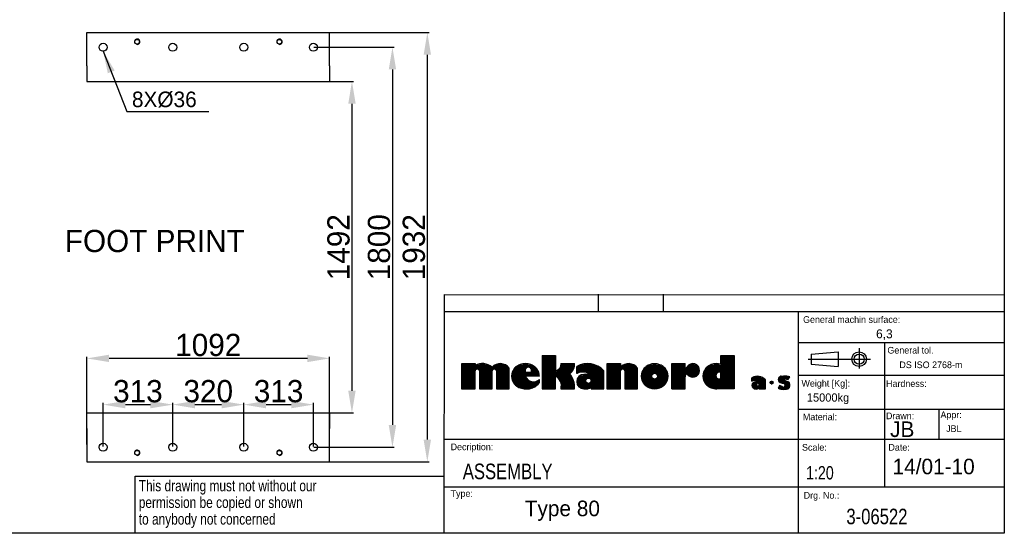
# Model space of a CAD drawing. Header units: millimetres. Extents: x -1960 to 5860, y -1328 to 4132.
# Tile 24 of 32: x 1430 to 5860, y -1328 to 983. Entities that reach past the tile are written whole.
import ezdxf

# ---------------------------------------------------------------- set-up
doc = ezdxf.new("R2010")
doc.units = ezdxf.units.MM
doc.layers.add('02___PRT_ALL_AXES', color=7, linetype='Continuous')
doc.layers.add('Layer2', color=10, linetype='Continuous')
doc.styles.add('TEXTSTYLE_2', font='txt', dxfattribs={"width": 0.8})
doc.dimstyles.get("Standard").update_dxf_attribs({"dimtxt": 2.5, "dimasz": 3, "dimexe": 0.18, "dimexo": 0.0625, "dimgap": 0.09, "dimtad": 1, "dimdsep": 46, "dimtxsty": 'Standard', "dimcen": 0.09, "dimadec": 0, "dimazin": 0, "dimtol": 1, "dimtp": 0.01, "dimtm": 0.01, "dimtfac": 1, "dimtofl": 0, "dimtmove": 0, "dimatfit": 3, "dimfxl": 0, "dimtolj": 1, "dimarcsym": 0})

# ---------------------------------------------------------------- blocks, each defined once
blk = doc.blocks.new('*D12')
at = {"layer": 'Defpoints', "color": 0}
for p in [(2118.7, -749.1), (1805.7, -940.6), (2118.7, -940.6)]:
    blk.add_point(p, dxfattribs=at)
at = {"layer": 'Layer2', "color": 0, "lineweight": -2}
for p, q in [((1805.7, -937.9), (1805.7, -741.5)), ((1905.7, -749.1), (2018.7, -749.1)), ((2118.7, -937.9), (2118.7, -741.5))]:
    blk.add_line(p, q, dxfattribs=at)
at = {"layer": 'Layer2', "color": 0}
for points in [[(1905.7, -732.4), (1905.7, -765.7), (1805.7, -749.1)], [(2018.7, -732.4), (2018.7, -765.7), (2118.7, -749.1)]]:
    blk.add_solid(points, dxfattribs=at)
at = {"layer": 'Layer2', "color": 0, "insert": (1962.2, -689.1), "char_height": 100, "attachment_point": 5}
blk.add_mtext('\\A1;313', dxfattribs=at)
blk = doc.blocks.new('*D13')
at = {"layer": 'Defpoints', "color": 0}
for p in [(1732.7, -541), (2824.7, -894.9), (1732.7, -931.6)]:
    blk.add_point(p, dxfattribs=at)
at = {"layer": 'Layer2', "color": 0, "lineweight": -2}
for p, q in [((1732.7, -928.9), (1732.7, -533.4)), ((2724.7, -541), (1832.7, -541)), ((2824.7, -892.3), (2824.7, -533.4))]:
    blk.add_line(p, q, dxfattribs=at)
at = {"layer": 'Layer2', "color": 0}
for points in [[(1832.7, -524.3), (1832.7, -557.6), (1732.7, -541)], [(2724.7, -524.3), (2724.7, -557.6), (2824.7, -541)]]:
    blk.add_solid(points, dxfattribs=at)
at = {"layer": 'Layer2', "color": 0, "insert": (2278.7, -481), "char_height": 100, "attachment_point": 5}
blk.add_mtext('\\A1;1092', dxfattribs=at)
blk = doc.blocks.new('*D9')
at = {"layer": 'Defpoints', "color": 0}
for p in [(2465.6, 925.4), (2589.1, -1006.6), (3264.2, -1006.6)]:
    blk.add_point(p, dxfattribs=at)
at = {"layer": 'Layer2', "color": 0, "lineweight": -2}
for p, q in [((2468.3, 925.4), (3271.8, 925.4)), ((3264.2, 825.4), (3264.2, -906.6)), ((2591.8, -1006.6), (3271.8, -1006.6))]:
    blk.add_line(p, q, dxfattribs=at)
at = {"layer": 'Layer2', "color": 0}
for points in [[(3247.6, 825.4), (3280.9, 825.4), (3264.2, 925.4)], [(3247.6, -906.6), (3280.9, -906.6), (3264.2, -1006.6)]]:
    blk.add_solid(points, dxfattribs=at)
at = {"layer": 'Layer2', "color": 0, "insert": (3204.2, -40.6), "char_height": 100, "attachment_point": 5, "rotation": 90}
blk.add_mtext('\\A1;1932', dxfattribs=at)
blk = doc.blocks.new('*D10')
at = {"layer": 'Defpoints', "color": 0}
for p in [(2751.7, -749), (2438.7, -940.6), (2751.7, -940.6)]:
    blk.add_point(p, dxfattribs=at)
at = {"layer": 'Layer2', "color": 0, "lineweight": -2}
for p, q in [((2438.7, -937.9), (2438.7, -741.5)), ((2538.7, -749), (2651.7, -749)), ((2751.7, -937.9), (2751.7, -741.5))]:
    blk.add_line(p, q, dxfattribs=at)
at = {"layer": 'Layer2', "color": 0}
for points in [[(2538.7, -732.4), (2538.7, -765.7), (2438.7, -749)], [(2651.7, -732.4), (2651.7, -765.7), (2751.7, -749)]]:
    blk.add_solid(points, dxfattribs=at)
at = {"layer": 'Layer2', "color": 0, "insert": (2595.2, -689), "char_height": 100, "attachment_point": 5}
blk.add_mtext('\\A1;313', dxfattribs=at)
blk = doc.blocks.new('*D11')
at = {"layer": 'Defpoints', "color": 0}
for p in [(2438.7, -749), (2118.7, -940.6), (2438.7, -940.6)]:
    blk.add_point(p, dxfattribs=at)
at = {"layer": 'Layer2', "color": 0, "lineweight": -2}
for p, q in [((2118.7, -937.9), (2118.7, -741.5)), ((2218.7, -749), (2338.7, -749)), ((2438.7, -937.9), (2438.7, -741.5))]:
    blk.add_line(p, q, dxfattribs=at)
at = {"layer": 'Layer2', "color": 0}
for points in [[(2218.7, -732.4), (2218.7, -765.7), (2118.7, -749)], [(2338.7, -732.4), (2338.7, -765.7), (2438.7, -749)]]:
    blk.add_solid(points, dxfattribs=at)
at = {"layer": 'Layer2', "color": 0, "insert": (2278.7, -689), "char_height": 100, "attachment_point": 5}
blk.add_mtext('\\A1;320', dxfattribs=at)
blk = doc.blocks.new('*D19')
at = {"layer": 'Defpoints', "color": 0}
for p in [(2751.7, 859.4), (2751.7, -940.6), (3107.3, -940.6)]:
    blk.add_point(p, dxfattribs=at)
at = {"layer": 'Layer2', "color": 0, "lineweight": -2}
for p, q in [((2754.3, 859.4), (3114.9, 859.4)), ((3107.3, 759.4), (3107.3, -840.6)), ((2754.3, -940.6), (3114.9, -940.6))]:
    blk.add_line(p, q, dxfattribs=at)
at = {"layer": 'Layer2', "color": 0}
for points in [[(3090.6, 759.4), (3124, 759.4), (3107.3, 859.4)], [(3090.6, -840.6), (3124, -840.6), (3107.3, -940.6)]]:
    blk.add_solid(points, dxfattribs=at)
at = {"layer": 'Layer2', "color": 0, "insert": (3047.3, -40.6), "char_height": 100, "attachment_point": 5, "rotation": 90}
blk.add_mtext('\\A1;1800', dxfattribs=at)
blk = doc.blocks.new('*D20')
at = {"layer": 'Defpoints', "color": 0}
for p in [(2717.7, 705.4), (2751.7, -786.6), (2925.1, -786.6)]:
    blk.add_point(p, dxfattribs=at)
at = {"layer": 'Layer2', "color": 0, "lineweight": -2}
for p, q in [((2720.3, 705.4), (2932.7, 705.4)), ((2925.1, 605.4), (2925.1, -686.6)), ((2754.3, -786.6), (2932.7, -786.6))]:
    blk.add_line(p, q, dxfattribs=at)
at = {"layer": 'Layer2', "color": 0}
for points in [[(2908.5, 605.4), (2941.8, 605.4), (2925.1, 705.4)], [(2908.5, -686.6), (2941.8, -686.6), (2925.1, -786.6)]]:
    blk.add_solid(points, dxfattribs=at)
at = {"layer": 'Layer2', "color": 0, "insert": (2865.1, -40.6), "char_height": 100, "attachment_point": 5, "rotation": 90}
blk.add_mtext('\\A1;1492', dxfattribs=at)

msp = doc.modelspace()

# ---------------------------------------------------------------- linework, layer by layer
at = {"color": 7, "linetype": 'Continuous'}
for p, q in [((5860, 4131.8), (5860, -1328.2)), ((1732.7, 925.4), (2824.7, 925.4)), ((1732.7, 775.4), (1732.7, 925.4)), ((2824.7, 775.4), (2824.7, 925.4)), ((3340.1, -253.9), (3339, -1328.2)), ((3340.1, -253.9), (5860, -255.2)), ((4034.4, -327.4), (4034.4, -252.3)), ((4326.1, -327.4), (4326.1, -252.5)), ((3340, -329.2), (5860, -329.2)), ((4933.6, -1328.2), (4933.6, -329.2)), ((4933.6, -469.7), (5860, -469.7)), ((5323.2, -1118.9), (5323.2, -469.7)), ((3780.6, -529.5), (3841.3, -529.5)), ((4584.4, -529.5), (4645.2, -529.5)), ((3418.9, -565.5), (3478.8, -565.5)), ((3418.9, -571.5), (3478.8, -571.5)), ((3480.9, -571.5), (3542, -571.5)), ((3498.5, -565.5), (3524.4, -565.5)), ((3567, -571.5), (3618.3, -571.5)), ((3582, -565.5), (3603.2, -565.5)), ((3675.3, -571.5), (3735.9, -571.5)), ((3693.9, -565.5), (3717.4, -565.5)), ((3780.6, -535.5), (3841.3, -535.5)), ((3780.6, -541.5), (3841.3, -541.5)), ((3780.6, -547.5), (3841.3, -547.5)), ((3780.6, -553.5), (3841.3, -553.5)), ((3780.6, -559.5), (3841.3, -559.5)), ((3780.6, -565.5), (3841.3, -565.5)), ((3780.6, -571.5), (3841.3, -571.5)), ((3865.5, -571.5), (3926.6, -571.5)), ((3865.7, -565.5), (3926.5, -565.5)), ((3947, -571.5), (4022.5, -571.5)), ((3967.3, -565.5), (4002.1, -565.5)), ((4073, -565.5), (4132.9, -565.5)), ((4073, -571.5), (4132.9, -571.5)), ((4144.1, -571.5), (4195.4, -571.5)), ((4159.2, -565.5), (4180.3, -565.5)), ((4258.5, -571.5), (4315.1, -571.5)), ((4279.1, -565.5), (4294.5, -565.5)), ((4363.7, -565.5), (4424.4, -565.5)), ((4363.7, -571.5), (4424.4, -571.5)), ((4439.5, -571.5), (4478.3, -571.5)), ((4451.1, -565.5), (4466.6, -565.5)), ((4535.9, -571.5), (4645.2, -571.5)), ((4554.4, -565.5), (4577.9, -565.5)), ((4584.4, -535.5), (4645.2, -535.5)), ((4584.4, -541.5), (4645.2, -541.5)), ((4584.4, -547.5), (4645.2, -547.5)), ((4584.4, -553.5), (4645.2, -553.5)), ((4584.4, -559.5), (4645.2, -559.5)), ((4584.4, -565.5), (4645.2, -565.5)), ((3418.9, -577.5), (3551.8, -577.5)), ((3418.9, -583.5), (3631.8, -583.5)), ((3418.9, -589.5), (3485.2, -589.5)), ((3418.9, -595.5), (3479.3, -595.5)), ((3418.9, -601.5), (3478.8, -601.5)), ((3418.9, -607.5), (3478.8, -607.5)), ((3418.9, -613.5), (3478.8, -613.5)), ((3418.9, -619.5), (3478.8, -619.5)), ((3492.7, -589.5), (3562.2, -589.5)), ((3498.7, -595.5), (3556.2, -595.5)), ((3499.1, -601.5), (3555.8, -601.5)), ((3499.1, -607.5), (3555.8, -607.5)), ((3499.1, -613.5), (3555.8, -613.5)), ((3499.1, -619.5), (3555.8, -619.5)), ((3559, -577.5), (3626.3, -577.5)), ((3569.7, -589.5), (3632.7, -589.5)), ((3575.6, -595.5), (3632.7, -595.5)), ((3576, -601.5), (3632.7, -601.5)), ((3576, -607.5), (3632.7, -607.5)), ((3576, -613.5), (3632.7, -613.5)), ((3576, -619.5), (3632.7, -619.5)), ((3642.9, -619.5), (3768.4, -619.5)), ((3643.4, -613.5), (3767.8, -613.5)), ((3644.7, -607.5), (3766.5, -607.5)), ((3646.8, -601.5), (3704.9, -601.5)), ((3649.7, -595.5), (3703.8, -595.5)), ((3653.6, -589.5), (3705.1, -589.5)), ((3658.7, -583.5), (3710, -583.5)), ((3665.6, -577.5), (3745.6, -577.5)), ((3727.6, -583.5), (3752.5, -583.5)), ((3732.5, -589.5), (3757.6, -589.5)), ((3732.7, -601.5), (3764.5, -601.5)), ((3733.8, -595.5), (3761.5, -595.5)), ((3780.6, -577.5), (3841.3, -577.5)), ((3780.6, -583.5), (3841.3, -583.5)), ((3780.6, -589.5), (3841.3, -589.5)), ((3780.6, -595.5), (3841.3, -595.5)), ((3780.6, -601.5), (3913.7, -601.5)), ((3780.6, -607.5), (3906.5, -607.5)), ((3780.6, -613.5), (3907.7, -613.5)), ((3780.6, -619.5), (3911.9, -619.5)), ((3846.3, -595.5), (3918.6, -595.5)), ((3856.1, -589.5), (3922.1, -589.5)), ((3861.1, -583.5), (3924.5, -583.5)), ((3864, -577.5), (3925.9, -577.5)), ((3936.5, -577.5), (4034.4, -577.5)), ((3936.5, -583.5), (4043.4, -583.5)), ((3936.5, -589.5), (4050.7, -589.5)), ((3936.5, -595.5), (4056.7, -595.5)), ((3936.5, -601.5), (4058, -601.5)), ((3936.5, -607.5), (3939.3, -607.5)), ((3949.5, -619.5), (3995.5, -619.5)), ((3963.8, -613.5), (3985.2, -613.5)), ((3986, -607.5), (4058, -607.5)), ((3995.3, -613.5), (4058, -613.5)), ((3997.2, -619.5), (4058, -619.5)), ((4073, -577.5), (4132.9, -577.5)), ((4073, -583.5), (4208.9, -583.5)), ((4073, -589.5), (4139.3, -589.5)), ((4073, -595.5), (4133.3, -595.5)), ((4073, -601.5), (4132.9, -601.5)), ((4073, -607.5), (4132.9, -607.5)), ((4073, -613.5), (4132.9, -613.5)), ((4073, -619.5), (4132.9, -619.5)), ((4136.1, -577.5), (4203.4, -577.5)), ((4146.8, -589.5), (4209.9, -589.5)), ((4152.7, -595.5), (4209.9, -595.5)), ((4153.2, -601.5), (4209.9, -601.5)), ((4153.2, -607.5), (4209.9, -607.5)), ((4153.2, -613.5), (4209.9, -613.5)), ((4153.2, -619.5), (4209.9, -619.5)), ((4226.1, -619.5), (4273.8, -619.5)), ((4226.6, -613.5), (4276.1, -613.5)), ((4227.9, -607.5), (4345.7, -607.5)), ((4229.9, -601.5), (4343.7, -601.5)), ((4232.8, -595.5), (4340.8, -595.5)), ((4236.7, -589.5), (4336.9, -589.5)), ((4241.8, -583.5), (4331.8, -583.5)), ((4248.6, -577.5), (4325, -577.5)), ((4297.5, -613.5), (4347, -613.5)), ((4299.9, -619.5), (4347.5, -619.5)), ((4363.7, -577.5), (4424.4, -577.5)), ((4363.7, -583.5), (4424.4, -583.5)), ((4363.7, -589.5), (4488.8, -589.5)), ((4363.7, -595.5), (4489.2, -595.5)), ((4363.7, -601.5), (4488.5, -601.5)), ((4363.7, -607.5), (4486.5, -607.5)), ((4363.7, -613.5), (4426.2, -613.5)), ((4363.7, -619.5), (4424, -619.5)), ((4428.9, -583.5), (4487, -583.5)), ((4433.9, -577.5), (4483.8, -577.5)), ((4434.9, -613.5), (4482.9, -613.5)), ((4441.1, -619.5), (4476.6, -619.5)), ((4503.4, -619.5), (4562.2, -619.5)), ((4504, -613.5), (4562.8, -613.5)), ((4505.3, -607.5), (4566.5, -607.5)), ((4507.3, -601.5), (4645.2, -601.5)), ((4510.3, -595.5), (4645.2, -595.5)), ((4514.2, -589.5), (4645.2, -589.5)), ((4519.3, -583.5), (4645.2, -583.5)), ((4526.2, -577.5), (4645.2, -577.5)), ((4584.4, -607.5), (4645.2, -607.5)), ((4584.4, -613.5), (4645.2, -613.5)), ((4584.4, -619.5), (4645.2, -619.5)), ((5860, -618.2), (4933.6, -618.2)), ((3418.9, -625.5), (3478.8, -625.5)), ((3418.9, -631.5), (3478.8, -631.5)), ((3418.9, -637.5), (3478.8, -637.5)), ((3418.9, -643.5), (3478.8, -643.5)), ((3418.9, -649.5), (3478.8, -649.5)), ((3418.9, -655.5), (3478.8, -655.5)), ((3418.9, -661.5), (3478.8, -661.5)), ((3499.1, -625.5), (3555.8, -625.5)), ((3499.1, -631.5), (3555.8, -631.5)), ((3499.1, -637.5), (3555.8, -637.5)), ((3499.1, -643.5), (3555.8, -643.5)), ((3499.1, -649.5), (3555.8, -649.5)), ((3499.1, -655.5), (3555.8, -655.5)), ((3499.1, -661.5), (3555.8, -661.5)), ((3576, -625.5), (3632.7, -625.5)), ((3576, -631.5), (3632.7, -631.5)), ((3576, -637.5), (3632.7, -637.5)), ((3576, -643.5), (3632.7, -643.5)), ((3576, -649.5), (3632.7, -649.5)), ((3576, -655.5), (3632.7, -655.5)), ((3576, -661.5), (3632.7, -661.5)), ((3643, -625.5), (3707.5, -625.5)), ((3643.9, -631.5), (3711.4, -631.5)), ((3645.5, -637.5), (3717.2, -637.5)), ((3647.9, -643.5), (3727.3, -643.5)), ((3651.3, -649.5), (3768.4, -649.5)), ((3655.7, -655.5), (3763.8, -655.5)), ((3661.5, -661.5), (3757.8, -661.5)), ((3755.9, -643.5), (3768.4, -643.5)), ((3766, -637.5), (3768.4, -637.5)), ((3780.6, -625.5), (3841.3, -625.5)), ((3780.6, -631.5), (3841.3, -631.5)), ((3780.6, -637.5), (3841.3, -637.5)), ((3780.6, -643.5), (3841.3, -643.5)), ((3780.6, -649.5), (3841.3, -649.5)), ((3780.6, -655.5), (3841.3, -655.5)), ((3780.6, -661.5), (3841.3, -661.5)), ((3847.9, -625.5), (3915.5, -625.5)), ((3854.3, -631.5), (3918.5, -631.5)), ((3859, -637.5), (3920.9, -637.5)), ((3862.4, -643.5), (3922.9, -643.5)), ((3864.8, -649.5), (3924.5, -649.5)), ((3866.3, -655.5), (3925.6, -655.5)), ((3867.1, -661.5), (3926.4, -661.5)), ((3936.5, -643.5), (3977.2, -643.5)), ((3936.7, -649.5), (3980, -649.5)), ((3937.5, -637.5), (3977.6, -637.5)), ((3938.1, -655.5), (4058, -655.5)), ((3939.7, -631.5), (3982.2, -631.5)), ((3940.7, -661.5), (4058, -661.5)), ((3943.4, -625.5), (4058, -625.5)), ((3996.1, -631.5), (4058, -631.5)), ((3998.2, -649.5), (4058, -649.5)), ((4000.6, -637.5), (4058, -637.5)), ((4001.1, -643.5), (4058, -643.5)), ((4073, -625.5), (4132.9, -625.5)), ((4073, -631.5), (4132.9, -631.5)), ((4073, -637.5), (4132.9, -637.5)), ((4073, -643.5), (4132.9, -643.5)), ((4073, -649.5), (4132.9, -649.5)), ((4073, -655.5), (4132.9, -655.5)), ((4073, -661.5), (4132.9, -661.5)), ((4153.2, -625.5), (4209.9, -625.5)), ((4153.2, -631.5), (4209.9, -631.5)), ((4153.2, -637.5), (4209.9, -637.5)), ((4153.2, -643.5), (4209.9, -643.5)), ((4153.2, -649.5), (4209.9, -649.5)), ((4153.2, -655.5), (4209.9, -655.5)), ((4153.2, -661.5), (4209.9, -661.5)), ((4226.2, -625.5), (4274.4, -625.5)), ((4227.1, -631.5), (4278.6, -631.5)), ((4228.7, -637.5), (4344.9, -637.5)), ((4231.1, -643.5), (4342.5, -643.5)), ((4234.4, -649.5), (4339.2, -649.5)), ((4238.7, -655.5), (4334.9, -655.5)), ((4244.5, -661.5), (4329.1, -661.5)), ((4295, -631.5), (4346.5, -631.5)), ((4299.2, -625.5), (4347.4, -625.5)), ((4363.7, -625.5), (4424.4, -625.5)), ((4363.7, -631.5), (4424.4, -631.5)), ((4363.7, -637.5), (4424.4, -637.5)), ((4363.7, -643.5), (4424.4, -643.5)), ((4363.7, -649.5), (4424.4, -649.5)), ((4363.7, -655.5), (4424.4, -655.5)), ((4363.7, -661.5), (4424.4, -661.5)), ((4503.6, -625.5), (4564, -625.5)), ((4504.4, -631.5), (4570.2, -631.5)), ((4506.1, -637.5), (4645.2, -637.5)), ((4508.5, -643.5), (4645.2, -643.5)), ((4511.8, -649.5), (4645.2, -649.5)), ((4516.2, -655.5), (4645.2, -655.5)), ((4522, -661.5), (4645.2, -661.5)), ((4584.1, -631.5), (4645.2, -631.5)), ((4584.4, -625.5), (4645.2, -625.5)), ((4724.7, -631.5), (4778.5, -631.5)), ((4724.7, -637.5), (4785, -637.5)), ((4724.7, -643.5), (4725.8, -643.5)), ((4724.8, -661.5), (4745.1, -661.5)), ((4726.2, -655.5), (4747.3, -655.5)), ((4729.5, -625.5), (4768.2, -625.5)), ((4731, -649.5), (4754.5, -649.5)), ((4749.9, -643.5), (4785.5, -643.5)), ((4754.8, -655.5), (4785.5, -655.5)), ((4755.1, -649.5), (4785.5, -649.5)), ((4757, -661.5), (4785.5, -661.5)), ((4806.8, -649.5), (4819.6, -649.5)), ((4810.9, -655.5), (4815.6, -655.5)), ((4811.1, -643.5), (4815.3, -643.5)), ((4842.3, -637.5), (4869.3, -637.5)), ((4843.1, -631.5), (4890.3, -631.5)), ((4844.3, -643.5), (4881.7, -643.5)), ((4847.2, -625.5), (4894.5, -625.5)), ((4851.7, -649.5), (4891.8, -649.5)), ((4872.4, -655.5), (4894.9, -655.5)), ((4874.9, -661.5), (4895.7, -661.5)), ((3418.9, -667.5), (3478.8, -667.5)), ((3418.9, -673.5), (3478.8, -673.5)), ((3499.1, -667.5), (3555.8, -667.5)), ((3499.1, -673.5), (3555.8, -673.5)), ((3576, -667.5), (3632.7, -667.5)), ((3576, -673.5), (3632.7, -673.5)), ((3669.4, -667.5), (3749.9, -667.5)), ((3681.3, -673.5), (3738.4, -673.5)), ((3780.6, -667.5), (3841.3, -667.5)), ((3780.6, -673.5), (3841.3, -673.5)), ((3866.6, -673.5), (3926.6, -673.5)), ((3867.2, -667.5), (3926.7, -667.5)), ((3945.1, -667.5), (4058, -667.5)), ((3952.6, -673.5), (3996, -673.5)), ((4001.3, -673.5), (4058, -673.5)), ((4073, -667.5), (4132.9, -667.5)), ((4073, -673.5), (4132.9, -673.5)), ((4153.2, -667.5), (4209.9, -667.5)), ((4153.2, -673.5), (4209.9, -673.5)), ((4252.4, -667.5), (4321.2, -667.5)), ((4264.6, -673.5), (4309, -673.5)), ((4363.7, -667.5), (4424.4, -667.5)), ((4363.7, -673.5), (4424.4, -673.5)), ((4529.9, -667.5), (4645.2, -667.5)), ((4541.9, -673.5), (4645.2, -673.5)), ((4725.6, -667.5), (4785.5, -667.5)), ((4729.2, -673.5), (4785.5, -673.5)), ((4843.2, -673.5), (4892.4, -673.5)), ((4846.6, -667.5), (4860.5, -667.5)), ((4855.3, -679.5), (4879.9, -679.5)), ((4872.5, -667.5), (4894.7, -667.5)), ((4933.6, -769.7), (5860, -769.7)), ((5567.5, -904.9), (5567.5, -769.7)), ((2824.7, -1006.6), (2824.7, -856.6)), ((3340, -904.9), (5860, -904.9)), ((1732.7, -1006.6), (2824.7, -1006.6)), ((1950, -1070.8), (3338.9, -1070.8)), ((1950, -1328.2), (1950, -1070.8)), ((3340, -1118.9), (5860, -1118.9)), ((5860, -1328.2), (-1960, -1328.2))]:
    msp.add_line(p, q, dxfattribs=at)
for p, q in [((1732.7, 775.4), (1732.7, 705.4)), ((2824.7, 775.4), (2824.7, 705.4)), ((1732.7, 705.4), (2824.7, 705.4)), ((1732.7, -856.6), (1732.7, -786.6)), ((1732.7, -786.6), (2824.7, -786.6)), ((2824.7, -786.6), (2824.7, -856.6)), ((1732.7, -856.6), (1732.7, -1006.6))]:
    msp.add_line(p, q)
at = {"color": 1, "linetype": 'Continuous'}
for p, q in [((3780.6, -528.1), (3841.3, -528.1)), ((3780.6, -528.1), (3780.6, -677.9)), ((3841.3, -528.1), (3841.3, -596.9)), ((4584.4, -528.1), (4645.2, -528.1)), ((4584.4, -567), (4584.4, -528.1)), ((4645.2, -528.1), (4645.2, -677.9)), ((5206.9, -495.1), (5206.9, -586.9)), ((3418.1, -564.5), (3478.8, -564.5)), ((3418.9, -678.3), (3418.9, -564.9)), ((3478.8, -564.5), (3478.8, -572.6)), ((3865.6, -564.5), (3926.4, -564.5)), ((4072.2, -564.5), (4132.9, -564.5)), ((4073, -678.3), (4073, -564.9)), ((4132.9, -564.5), (4132.9, -580.7)), ((4363.7, -564.5), (4424.4, -564.5)), ((4363.7, -677.9), (4363.7, -564.5)), ((4424.4, -588.8), (4424.4, -564.5)), ((4977.2, -544.5), (5258.5, -544.5)), ((3478.8, -677.9), (3478.8, -596.9)), ((3499.1, -596.9), (3499.1, -677.9)), ((3555.8, -677.9), (3555.8, -596.9)), ((3576, -596.9), (3576, -677.9)), ((3632.7, -677.9), (3632.7, -584.8)), ((3705.6, -603), (3732, -603)), ((3936.5, -609.1), (3936.5, -576.7)), ((3997.2, -621.2), (3997.2, -615.2)), ((4058, -677.9), (4058, -596.9)), ((4132.9, -677.9), (4132.9, -596.9)), ((4153.2, -596.9), (4153.2, -677.9)), ((4209.9, -677.9), (4209.9, -584.8)), ((4433.3, -578.3), (4424.4, -588.8)), ((4584.4, -631.4), (4584.4, -605)), ((3768.4, -621.2), (3705.6, -621.2)), ((3768.4, -649.6), (3768.4, -635.4)), ((3841.3, -677.9), (3841.3, -621.2)), ((4424.4, -677.9), (4424.4, -623.3)), ((4724.7, -644.1), (4724.7, -627.9)), ((4755.1, -650.2), (4755.1, -647.2)), ((4785.5, -678.5), (4785.5, -638)), ((4848.9, -663.3), (4842.3, -675.3)), ((4860.3, -667.3), (4848.9, -663.3)), ((4873.6, -640.6), (4888.3, -645.9)), ((4886.3, -637.3), (4876.3, -633.9)), ((4886.3, -637.3), (4895.6, -623.9)), ((4895.6, -623.9), (4889.6, -621.9)), ((3418.1, -677.9), (3478.8, -677.9)), ((3499.1, -677.9), (3555.8, -677.9)), ((3576, -677.9), (3632.7, -677.9)), ((3780.6, -677.9), (3841.3, -677.9)), ((3865.6, -677.9), (3926.4, -677.9)), ((4001.3, -669.8), (4001.3, -677.9)), ((4001.3, -677.9), (4058, -677.9)), ((4072.2, -677.9), (4132.9, -677.9)), ((4153.2, -677.9), (4209.9, -677.9)), ((4363.7, -677.9), (4424.4, -677.9)), ((4645.2, -677.9), (4566.2, -677.9)), ((4757.1, -674.5), (4757.1, -678.5)), ((4757.1, -678.5), (4785.5, -678.5)), ((4842.3, -675.3), (4848.3, -677.9))]:
    msp.add_line(p, q, dxfattribs=at)
at = {"color": 3, "linetype": 'Continuous'}
for p, q in [((4991.6, -521.8), (5113.3, -511.4)), ((4991.6, -521.8), (4991.6, -567.1)), ((5113.3, -511.4), (5113.3, -577.5)), ((4991.6, -567.1), (5113.3, -577.5))]:
    msp.add_line(p, q, dxfattribs=at)
for radius in [33, 22.6]:
    msp.add_circle((5206.9, -544.5), radius, dxfattribs=at)
at = {"color": 1, "linetype": 'Continuous'}
for centre, radius in [((4286.8, -621.2), 13.2), ((3989.1, -641.5), 12.2), ((4751.1, -660.3), 6.08), ((4813.2, -649.6), 6.4)]:
    msp.add_circle(centre, radius, dxfattribs=at)
at = {"color": 2, "linetype": 'Continuous'}
for centre in [(1958.7, 884.4), (2598.7, 884.4), (1958.7, -965.6), (2598.7, -965.6)]:
    msp.add_arc(centre, 12, 255, 195, dxfattribs=at)
at = {"color": 1, "linetype": 'Continuous'}
for centre, radius, start, end in [((3511.5, -632.2), 67.9, 49.2687, 118.7133), ((3592.6, -614.1), 49.7, 36.1312, 137.8432), ((3703.3, -627.7), 62.8, 110.5123, 132.0891), ((3705.6, -633.9), 69.4, 69.4878, 110.5122), ((3707.9, -627.7), 62.8, 47.9109, 69.4877), ((3835.8, -567.5), 30, 280.6509, 5.6093), ((3880.8, -569.6), 45.8, 300.5297, 6.3402), ((3984.7, -661.9), 97.9, 41.5487, 119.5266), ((4169.7, -614.1), 49.7, 36.1312, 137.8432), ((4285, -626.1), 60.7, 110.951, 132.7491), ((4286.8, -630.7), 65.6, 69.049, 110.951), ((4288.6, -626.1), 60.7, 47.2509, 69.049), ((4458.9, -594.9), 30.4, 208.3008, 148.3925), ((4563.9, -627.7), 62.8, 110.5123, 132.0891), ((4566.2, -633.9), 69.4, 74.7742, 110.5122), ((3489, -599.2), 10.4, 12.6804, 167.3196), ((3565.9, -599.2), 10.4, 12.6804, 167.3196), ((3694.2, -621.2), 51.4, 155.3641, 204.6359), ((3699.7, -623.8), 57.4, 132.0891, 155.3642), ((3718.8, -595.7), 15, 331.0817, 208.9183), ((3711.5, -623.8), 57.4, 24.6358, 47.9109), ((3717, -621.2), 51.4, 0.0001, 24.6359), ((3834.2, -669.7), 92.5, 354.9104, 40.9455), ((3962.7, -653.9), 51.9, 48.262, 120.3168), ((3968.9, -645.5), 32.4, 90, 270), ((3976.4, -640.6), 28.5, 42.8953, 105.2139), ((4143, -599.2), 10.4, 12.6804, 167.3196), ((4278.1, -621.2), 52, 155.8625, 204.1375), ((4282.3, -623.1), 56.7, 132.7492, 155.8625), ((4291.3, -623.1), 56.7, 24.1375, 47.2508), ((4295.5, -621.2), 52, 335.8625, 24.1375), ((4435.6, -620.2), 11.5, 105.2551, 195.2551), ((4554.8, -621.2), 51.4, 155.3641, 204.6359), ((4560.3, -623.8), 57.4, 132.0891, 155.3642), ((4577.1, -618.2), 15, 61.0817, 298.9183), ((3699.7, -618.7), 57.4, 204.6358, 227.9109), ((3703.3, -614.8), 62.8, 227.9109, 249.4877), ((3741.6, -607.9), 38.4, 200.2848, 314.2665), ((3713.4, -611.5), 66.9, 263.3408, 325.2683), ((3817.2, -665.1), 50.1, 345.1688, 61.2284), ((4282.3, -619.3), 56.7, 204.1375, 227.2508), ((4285, -616.4), 60.7, 227.2509, 249.049), ((4288.6, -616.4), 60.7, 290.951, 312.7491), ((4291.3, -619.3), 56.7, 312.7492, 335.8625), ((4560.3, -618.7), 57.4, 204.6358, 227.9109), ((4563.9, -614.8), 62.8, 227.9109, 249.4877), ((4748.9, -670.5), 48.9, 41.5487, 119.5266), ((4737.8, -666.5), 26, 48.262, 120.3168), ((4740.9, -662.3), 16.2, 90, 270), ((4744.7, -659.9), 14.2, 42.8953, 105.2139), ((4855.9, -636.3), 13.7, 131.0548, 228.9452), ((4855.6, -631.2), 10.1, 66.6112, 148.44), ((4867.4, -619), 34.4, 233.4709, 265.8829), ((4874.6, -704.6), 84, 79.7155, 100.2845), ((4866.5, -661.6), 8.45, 222.4739, 100.6562), ((4873.2, -636.6), 4.03, 41.0905, 275.3067), ((4876.2, -661.3), 19.5, 329.0979, 51.7771), ((3705.6, -608.6), 69.4, 249.4878, 270), ((3976.7, -640.3), 38.4, 258.2669, 309.8056), ((4286.8, -611.8), 65.6, 249.0491, 290.9509), ((4566.2, -608.6), 69.4, 249.4878, 270), ((4744.8, -659.7), 19.2, 258.2669, 309.8056), ((4867.6, -609.5), 71.1, 254.2207, 285.7793), ((4885.8, -670.9), 7.11, 278.9189, 357.1066)]:
    msp.add_arc(centre, radius, start, end, dxfattribs=at)
at = {"layer": '02___PRT_ALL_AXES', "color": 7, "linetype": 'Continuous'}
for centre, radius in [((1958.7, 884.4), 10.5), ((2598.7, 884.4), 10.5), ((1805.7, 859.4), 18), ((2118.7, 859.4), 18), ((2438.7, 859.4), 18), ((2751.7, 859.4), 18), ((1805.7, -940.6), 18), ((2118.7, -940.6), 18), ((2438.7, -940.6), 18), ((2751.7, -940.6), 18), ((1958.7, -965.6), 10.5), ((2598.7, -965.6), 10.5)]:
    msp.add_circle(centre, radius, dxfattribs=at)

# ---------------------------------------------------------------- texts
at = {"color": 2, "linetype": 'Continuous', "attachment_point": 1, "line_spacing_factor": 0.9}
for s, insert, char_height, width in [('General machin surface:', (4954.7, -351.1), 30, 690), ('6,3', (5283.2, -410.4), 40, 120), ('General tol.', (5334.1, -489.3), 30, 360), ('DS ISO 2768-m', (5388, -554.8), 30, 390), ('Weight [Kg]:', (4947.6, -638.1), 30, 360), ('Hardness:', (5328, -639.3), 30, 270), ('Material:', (4953.9, -789.4), 30, 270), ('Drawn:', (5327.5, -784.6), 30, 180), ('Appr:', (5572.8, -779.8), 30, 150), ('JBL', (5598.3, -841.9), 30, 60), ('Decription:', (3369, -924.2), 30, 330), ('Scale:', (4949.9, -926.3), 30, 180), ('Date:', (5338.7, -926.3), 30, 150), ('Type:', (3369, -1134.2), 30, 150), ('Drg. No.:', (4957.5, -1142.4), 30, 270)]:
    msp.add_mtext(s, dxfattribs=dict(at, insert=insert, char_height=char_height, width=width))
at = {"attachment_point": 1}
for s, insert, char_height, width in [('15000kg', (4971.8, -698.5), 37.08, 5280.728), ('JB', (5346.2, -824.7), 70, 206.358), ('14/01-10', (5357.3, -992.5), 70, 472.399), ('Type 80', (3702.6, -1181.2), 70, 1248.242)]:
    msp.add_mtext(s, dxfattribs=dict(at, insert=insert, char_height=char_height, width=width))
at = {"color": 2, "linetype": 'Continuous', "attachment_point": 1, "line_spacing_factor": 0.9, "style": 'TEXTSTYLE_2'}
for s, insert, char_height, width in [('ASSEMBLY', (3423.8, -1014.6), 70, 840), ('1:20', (4967.8, -1025.8), 60, 192), ('This drawing must not without our\\Ppermission be copied or shown\\Pto anybody not concerned', (1966.1, -1089), 50, 1320), ('3-06522', (5149.5, -1217.5), 70, 392)]:
    msp.add_mtext(s, dxfattribs=dict(at, insert=insert, char_height=char_height, width=width))
at = {"layer": 'Layer2', "attachment_point": 1}
for s, insert, char_height, width in [('8X%%c36', (1935.3, 659.9), 70, 613.34), ('FOOT PRINT', (1633.4, 37.5), 100, 1091.033)]:
    msp.add_mtext(s, dxfattribs=dict(at, insert=insert, char_height=char_height, width=width))

# ---------------------------------------------------------------- dimensions: what is measured, and where the dimension line sits
at = {"layer": 'Layer2'}
for base, p1, p2, picture, middle in [((3264.2, -1006.6), (2465.6, 925.4), (2589.1, -1006.6), '*D9', (3264.2, -40.6)), ((3107.3, -940.6), (2751.7, 859.4), (2751.7, -940.6), '*D19', (3107.3, -40.6)), ((2925.1, -786.6), (2717.7, 705.4), (2751.7, -786.6), '*D20', (2925.1, -40.6))]:
    dim = msp.add_linear_dim(base=base, p1=p1, p2=p2, angle=90, dimstyle='Standard', override={"dimtxt": 100, "dimasz": 100, "dimexe": 7.56, "dimexo": 2.625, "dimgap": 10, "dimdec": 0, "dimzin": 0, "dimdsep": 44, "dimcen": 3.78, "dimtol": 0, "dimtdec": 0, "dimtzin": 0}, dxfattribs=at)
    dim.commit()
    dim.dimension.update_dxf_attribs({"geometry": picture, "text_midpoint": middle, "dimtype": 160})
for base, p1, p2, picture, middle in [((1732.7, -541), (2824.7, -894.9), (1732.7, -931.6), '*D13', (2278.7, -481)), ((2118.7, -749.1), (1805.7, -940.6), (2118.7, -940.6), '*D12', (1962.2, -689.1)), ((2438.7, -749), (2118.7, -940.6), (2438.7, -940.6), '*D11', (2278.7, -689)), ((2751.7, -749), (2438.7, -940.6), (2751.7, -940.6), '*D10', (2595.2, -689))]:
    dim = msp.add_linear_dim(base=base, p1=p1, p2=p2, dimstyle='Standard', override={"dimtxt": 100, "dimasz": 100, "dimexe": 7.56, "dimexo": 2.625, "dimgap": 10, "dimdec": 0, "dimzin": 0, "dimdsep": 44, "dimcen": 3.78, "dimtol": 0, "dimtdec": 0, "dimtzin": 0}, dxfattribs=at)
    dim.commit()
    dim.dimension.update_dxf_attribs({"geometry": picture, "text_midpoint": middle})

# ---------------------------------------------------------------- leaders
msp.add_leader([(1805.7, 841.4), (1912.3, 570.2), (2281.3, 570.2)], dimstyle='Standard', override={"dimtxt": 100, "dimasz": 100, "dimexe": 7.56, "dimexo": 2.625, "dimgap": 10, "dimtad": 0, "dimdec": 0, "dimzin": 0, "dimdsep": 44, "dimcen": 3.78, "dimtol": 0, "dimtdec": 0, "dimtzin": 0}, dxfattribs=at)

doc.saveas('drawing.dxf')
